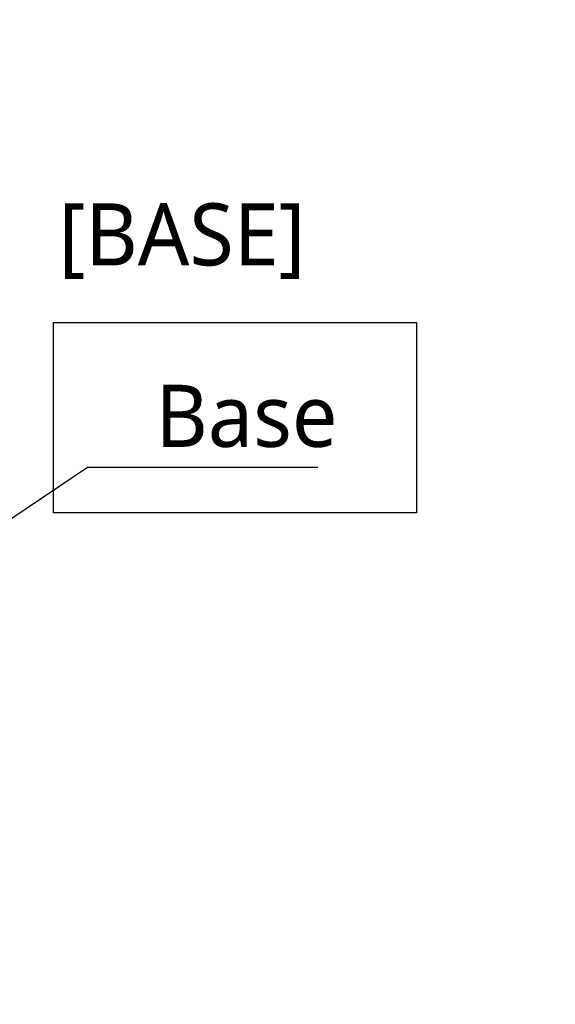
# Model space of a CAD drawing. Header units: millimetres. Extents: x 0 to 4378, y 0 to 2376.
# Tile 189 of 256: x 1834 to 1972, y 603 to 856. Entities that reach past the tile are written whole.
import ezdxf

# ---------------------------------------------------------------- set-up
doc = ezdxf.new("R2010")
doc.units = ezdxf.units.MM
doc.header["$LTSCALE"] = 0.2
doc.layers.add('05_Section Line', color=3, linetype='Continuous')
doc.styles.add('Rainbow-5.0 Style', font='malgunsl.ttf')
doc.dimstyles.new('Rainbow-5.0 Style', dxfattribs={"dimtxt": 4, "dimasz": 2.5, "dimexe": 1, "dimexo": 1, "dimgap": 1, "dimtad": 1, "dimdsep": 46, "dimtxsty": 'Rainbow-5.0 Style', "dimcen": 0, "dimclrd": 251, "dimclre": 251, "dimclrt": 7, "dimazin": 3, "dimtp": 0.1, "dimtm": 0.1, "dimtfac": 0.61, "dimtmove": 0, "dimatfit": 3, "dimfxl": 1, "dimlwd": -1, "dimlwe": -1, "dimarcsym": 1})

msp = doc.modelspace()

# ---------------------------------------------------------------- linework, layer by layer
at = {"layer": '05_Section Line'}
msp.add_lwpolyline([(1842.275, 778.407), (1935.873, 778.407), (1935.873, 729.395), (1842.275, 729.395)], close=True, dxfattribs=at)

# ---------------------------------------------------------------- texts
at = {"color": 7, "char_height": 16, "attachment_point": 7, "style": 'Rainbow-5.0 Style'}
for s, insert in [('[BASE]', (1843.631, 789.6)), ('Base', (1868.559, 746.166))]:
    msp.add_mtext(s, dxfattribs=dict(at, insert=insert))

# ---------------------------------------------------------------- leaders
at = {"annotation_type": 0, "has_hookline": 1, "hookline_direction": 0}
for points, text_width in [([(1645.046, 771.457), (1851.014, 901.51), (1863.514, 901.51)], 103.201), ([(1645.046, 602.757), (1851.059, 741.166), (1863.559, 741.166)], 41.92)]:
    msp.add_leader(points, dimstyle='Rainbow-5.0 Style', override={"dimscale": 5, "dimgap": 1, "dimtad": 1}, dxfattribs=dict(at, text_width=text_width))

doc.saveas('drawing.dxf')
